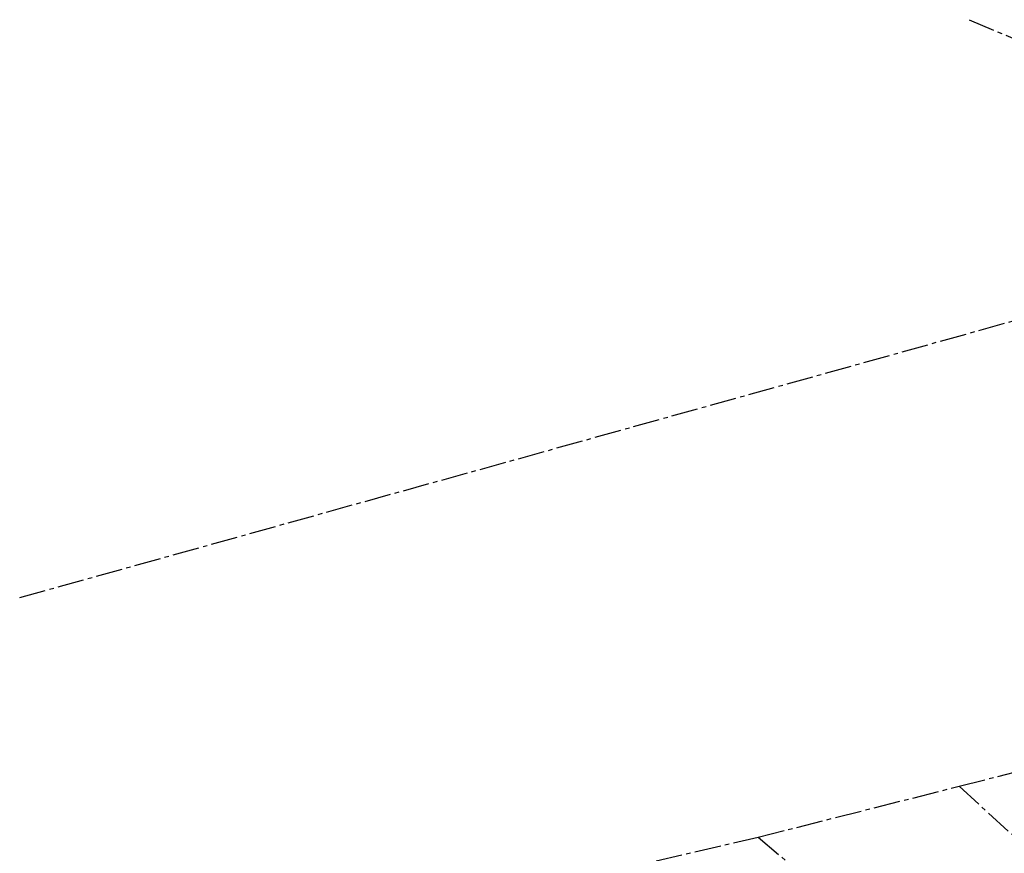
# Model space of a CAD drawing. Header units: metres. Extents: x 202952 to 203755, y 348879 to 349702.
# Tile 56 of 82: x 202984 to 203037, y 349579 to 349624. Entities that reach past the tile are written whole.
import ezdxf

# ---------------------------------------------------------------- set-up
doc = ezdxf.new("R2010")
doc.units = ezdxf.units.M
doc.linetypes.add('1-200 CENTER', pattern=[4.28625, 2.8575, -0.47625, 0.47625, -0.47625])
doc.layers.add('PH-BEST-KADASTRALE-GRENS', color=240, linetype='1-200 CENTER')

msp = doc.modelspace()

# ---------------------------------------------------------------- linework, layer by layer
at = {"layer": 'PH-BEST-KADASTRALE-GRENS', "ltscale": 0.5}
for p, q in [((203035.03, 349624.197), (203059.032, 349614.008)), ((202983.948, 349593.082), (203059.032, 349614.008)), ((203034.493, 349582.926), (203048.158, 349586.391)), ((203023.686, 349580.186), (203034.493, 349582.926)), ((203018.185, 349578.903), (203023.686, 349580.186)), ((203023.686, 349580.186), (203047.906, 349559.55))]:
    msp.add_line(p, q, dxfattribs=at)
msp.add_lwpolyline([(203034.493, 349582.926), (203040.905, 349577.067), (203043.3, 349574.916), (203045.803, 349572.715), (203053.509, 349565.915)], dxfattribs=at)

doc.saveas('drawing.dxf')
